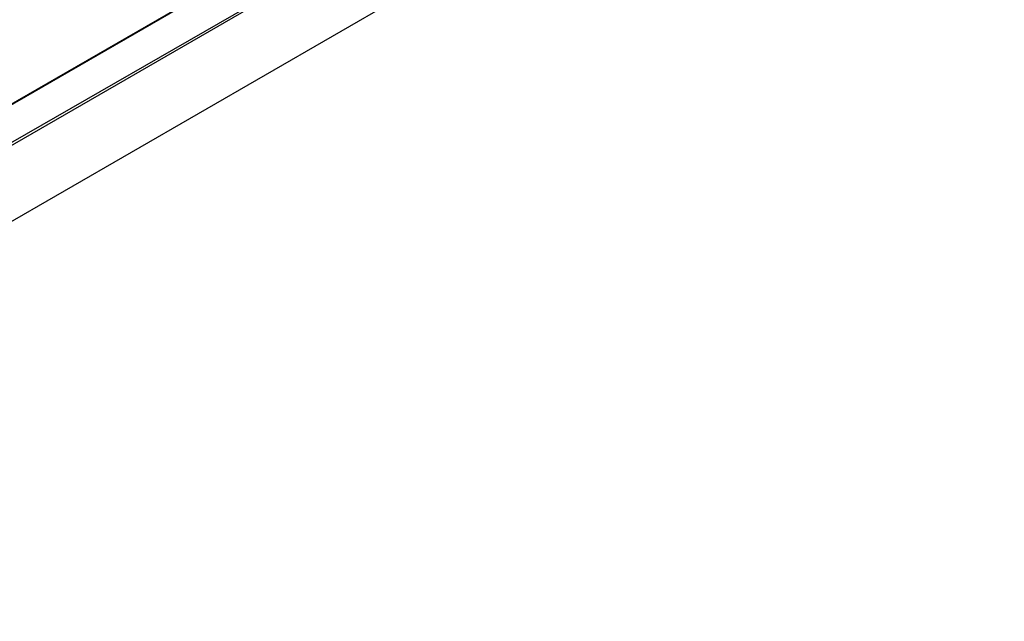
# Model space of a CAD drawing. Header units: inches. Extents: x -10 to 18.9, y -13.9 to 10.7.
# Tile 6 of 11: x 0.4 to 11, y -13.9 to -7.4. Entities that reach past the tile are written whole.
import ezdxf

# ---------------------------------------------------------------- set-up
doc = ezdxf.new("R2010")
doc.units = ezdxf.units.IN
doc.header["$MEASUREMENT"] = 0

msp = doc.modelspace()

# ---------------------------------------------------------------- linework, layer by layer
at = {"color": 7, "linetype": 'Continuous', "lineweight": 25}
for p, q in [((-7.74067959, -12.98458258), (10.44416009, -2.48669808)), ((10.44848036, -2.47714926), (-7.73635932, -12.97503375)), ((-7.74067959, -13.39320061), (10.44416009, -2.89531611)), ((-7.72935075, -13.41630653), (10.45548893, -2.91842204)), ((-7.15605764, -13.90502053), (11.02878205, -3.40713604))]:
    msp.add_line(p, q, dxfattribs=at)

doc.saveas('drawing.dxf')
